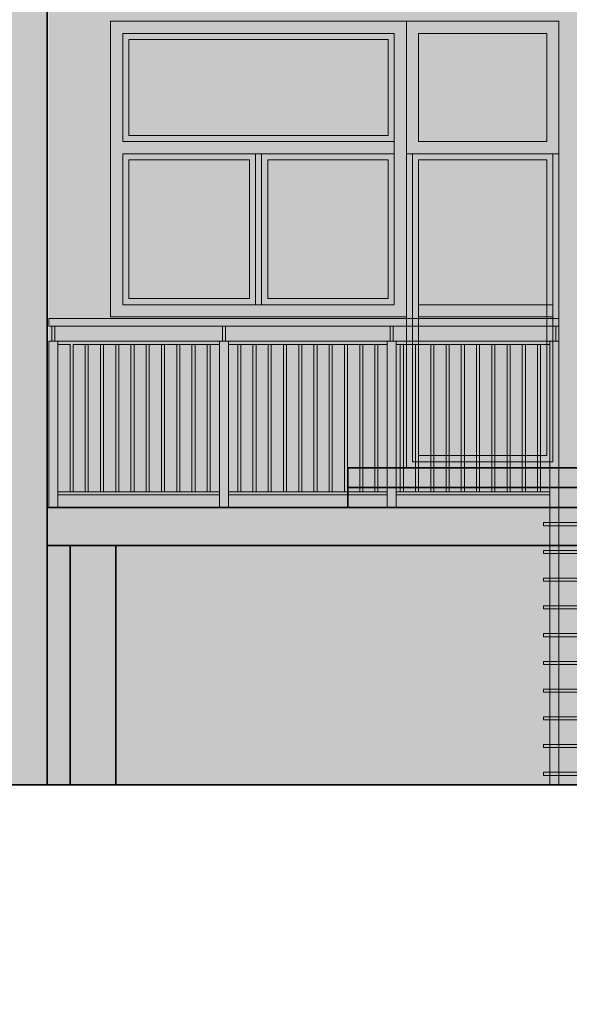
# Model space of a CAD drawing. Header units: inches. Extents: x 0 to 111471, y -105323 to 11070.
# Tile 217 of 256: x 50842 to 51203, y -35036 to -34390. Entities that reach past the tile are written whole.
import ezdxf

# ---------------------------------------------------------------- set-up
doc = ezdxf.new("R2010")
doc.units = ezdxf.units.IN
doc.header["$MEASUREMENT"] = 0
for name, color, linetype, lineweight in [('888 drzwi i okna', 4, 'Continuous', 0), ('888 hatch antracyt szary', 251, 'Continuous', 0), ('888 hatch jasny beż', 7, 'Continuous', 0), ('888 opisy', 3, 'Continuous', 0), ('888 projektowane elementy', 6, 'Continuous', 13), ('888 sciany istniejące', 2, 'Continuous', 35), ('888 widok', 8, 'Continuous', 0)]:
    doc.layers.add(name, color=color, linetype=linetype, lineweight=lineweight)

# ---------------------------------------------------------------- blocks, each defined once
blk = doc.blocks.new('YJYJYJY')
at = {"layer": '888 projektowane elementy', "ltscale": 0.01}
h = blk.add_hatch(color=7, dxfattribs=at)
h.dxf.hatch_style = 1
h.paths.add_polyline_path([(19252.7, 5228.48), (19058.7, 5228.48), (19058.7, 5034.48), (19252.7, 5034.48)])
h.paths.add_polyline_path([(19244.7, 5220.48), (19244.7, 5042.48), (19066.7, 5042.48), (19066.7, 5141.48), (19244.7, 5141.48), (19244.7, 5149.48), (19066.7, 5149.48), (19066.7, 5220.48)], flags=16)
h.paths.add_polyline_path([(19240.7, 5216.48), (19240.7, 5153.48), (19070.7, 5153.48), (19070.7, 5216.48)], flags=0)
h.paths.add_polyline_path([(19240.7, 5137.48), (19240.7, 5046.48), (19161.7, 5046.48), (19161.7, 5137.48)], flags=0)
h.paths.add_polyline_path([(19149.7, 5137.48), (19149.7, 5046.48), (19070.7, 5046.48), (19070.7, 5137.48)], flags=0)
h = blk.add_hatch(color=7, dxfattribs=at)
h.dxf.hatch_style = 1
h.paths.add_polyline_path([(19244.7, 5220.48), (19066.7, 5220.48), (19066.7, 5149.48), (19244.7, 5149.48)])
h.paths.add_polyline_path([(19240.7, 5216.48), (19240.7, 5153.48), (19070.7, 5153.48), (19070.7, 5216.48)], flags=16)
h.paths.add_polyline_path([(19352.7, 5228.48), (19252.7, 5228.48), (19252.7, 5141.48), (19352.7, 5141.48)])
h.paths.add_polyline_path([(19260.7, 5220.48), (19344.7, 5220.48), (19344.7, 5149.48), (19260.7, 5149.48)], flags=16)
h.paths.add_polyline_path([(19348.7, 5141.48), (19256.7, 5141.48), (19256.7, 4939.48), (19348.7, 4939.48)])
h.paths.add_polyline_path([(19260.7, 5137.48), (19344.7, 5137.48), (19344.7, 4943.48), (19260.7, 4943.48)], flags=16)
h.paths.add_polyline_path([(19244.7, 5141.48), (19157.7, 5141.48), (19157.7, 5042.48), (19244.7, 5042.48)])
h.paths.add_polyline_path([(19161.7, 5137.48), (19240.7, 5137.48), (19240.7, 5046.48), (19161.7, 5046.48)], flags=16)
h.paths.add_polyline_path([(19153.7, 5141.48), (19066.7, 5141.48), (19066.7, 5042.48), (19153.7, 5042.48)])
h.paths.add_polyline_path([(19149.7, 5137.48), (19149.7, 5046.48), (19070.7, 5046.48), (19070.7, 5137.48)], flags=16)
h.paths.add_polyline_path([(19157.7, 5141.48), (19153.7, 5141.48), (19153.7, 5042.48), (19157.7, 5042.48)])
h = blk.add_hatch(color=7, dxfattribs=at)
h.dxf.hatch_style = 1
h.paths.add_polyline_path([(19344.7, 5034.48), (19344.7, 5042.48), (19260.7, 5042.48), (19260.7, 5034.48)], flags=17)
h.paths.add_polyline_path([(19252.7, 4935.48), (19352.7, 4935.48), (19352.7, 5141.48), (19348.7, 5141.48), (19348.7, 4939.48), (19256.7, 4939.48), (19256.7, 5141.48), (19252.7, 5141.48)])
at = {"layer": '888 widok', "ltscale": 0.01}
h = blk.add_hatch(color=253, dxfattribs=at)
h.dxf.hatch_style = 1
h.paths.add_polyline_path([(19070.7, 5216.48), (19070.7, 5153.48), (19240.7, 5153.48), (19240.7, 5216.48)])
h.paths.add_polyline_path([(19149.7, 5137.48), (19070.7, 5137.48), (19070.7, 5046.48), (19149.7, 5046.48)])
h.paths.add_polyline_path([(19240.7, 5137.48), (19161.7, 5137.48), (19161.7, 5046.48), (19240.7, 5046.48)])
h.paths.add_polyline_path([(19344.7, 5042.48), (19344.7, 5137.48), (19260.7, 5137.48), (19260.7, 5042.48)])
h.paths.add_polyline_path([(19344.7, 5149.48), (19344.7, 5220.48), (19260.7, 5220.48), (19260.7, 5149.48)])
h.paths.add_polyline_path([(19344.7, 5034.48), (19260.7, 5034.48), (19260.7, 4943.48), (19344.7, 4943.48)])
at = {"layer": '888 drzwi i okna'}
for points in [[(19058.7, 5228.48), (19352.7, 5228.48), (19352.7, 4935.48), (19252.7, 4935.48)], [(19066.7, 5141.48), (19066.7, 5042.48), (19244.7, 5042.48), (19244.7, 5220.48), (19066.7, 5220.48), (19066.7, 5149.48)], [(19344.7, 5149.48), (19260.7, 5149.48), (19260.7, 5220.48), (19344.7, 5220.48), (19344.7, 5149.48)], [(19240.7, 5216.48), (19070.7, 5216.48), (19070.7, 5153.48), (19240.7, 5153.48), (19240.7, 5216.48), (19240.7, 5216.48)], [(19244.7, 5149.48), (19066.7, 5149.48)], [(19244.7, 5141.48), (19066.7, 5141.48)], [(19149.7, 5137.48), (19070.7, 5137.48), (19070.7, 5046.48), (19149.7, 5046.48), (19149.7, 5137.48)], [(19153.7, 5141.48), (19153.7, 5042.48)], [(19157.7, 5141.48), (19157.7, 5042.48)], [(19161.7, 5046.48), (19240.7, 5046.48), (19240.7, 5137.48)], [(19240.7, 5137.48), (19161.7, 5137.48)], [(19161.7, 5137.48), (19161.7, 5046.48)], [(19352.7, 5141.48), (19252.7, 5141.48)], [(19348.7, 5141.48), (19348.7, 4939.48), (19256.7, 4939.48), (19256.7, 5141.48)], [(19344.7, 5137.48), (19344.7, 4943.48), (19260.7, 4943.48), (19260.7, 5137.48)], [(19344.7, 5137.48), (19260.7, 5137.48)], [(19260.7, 5042.48), (19344.7, 5042.48)], [(19260.7, 5034.48), (19344.7, 5034.48)]]:
    blk.add_lwpolyline(points, dxfattribs=at)
for points in [[(19252.7, 5228.48), (19058.7, 5228.48), (19058.7, 5034.48), (19252.7, 5034.48)], [(19252.7, 5228.48), (19352.7, 5228.48), (19352.7, 4935.48), (19252.7, 4935.48)]]:
    blk.add_lwpolyline(points, close=True, dxfattribs=at)
blk = doc.blocks.new('uytfrds')
at = {"layer": '888 widok'}
h = blk.add_hatch(color=256, dxfattribs=at)
h.dxf.hatch_style = 1
h.paths.add_polyline_path([(19956.41, 1538.65), (19621.76, 1538.65), (19621.76, 1533.65), (19623.76, 1533.65), (19956.41, 1533.65)])
h.paths.add_polyline_path([(19625.76, 1533.65), (19623.76, 1533.65), (19623.76, 1523.65), (19625.76, 1523.65)])
h.paths.add_polyline_path([(19737.76, 1533.65), (19735.76, 1533.65), (19735.76, 1523.65), (19737.76, 1523.65)])
h.paths.add_polyline_path([(19847.76, 1533.65), (19845.76, 1533.65), (19845.76, 1523.65), (19847.76, 1523.65)])
h.paths.add_polyline_path([(19954.41, 1533.65), (19952.41, 1533.65), (19952.41, 1523.65), (19954.41, 1523.65)])
h.paths.add_polyline_path([(19956.41, 1523.65), (19950.41, 1523.65), (19950.41, 1414.65), (19956.41, 1414.65)])
h.paths.add_polyline_path([(19950.41, 1523.65), (19849.76, 1523.65), (19849.76, 1521.65), (19950.41, 1521.65)])
h.paths.add_polyline_path([(19849.76, 1523.65), (19843.76, 1523.65), (19843.76, 1414.65), (19849.76, 1414.65)])
h.paths.add_polyline_path([(19950.41, 1424.9), (19849.76, 1424.9), (19849.76, 1422.9), (19950.41, 1422.9)])
h.paths.add_polyline_path([(19854.41, 1521.65), (19852.41, 1521.65), (19852.41, 1424.9), (19854.41, 1424.9)])
h.paths.add_polyline_path([(19864.41, 1521.65), (19862.41, 1521.65), (19862.41, 1424.9), (19864.41, 1424.9)])
h.paths.add_polyline_path([(19874.41, 1521.65), (19872.41, 1521.65), (19872.41, 1424.9), (19874.41, 1424.9)])
h.paths.add_polyline_path([(19884.41, 1521.65), (19882.41, 1521.65), (19882.41, 1424.9), (19884.41, 1424.9)])
h.paths.add_polyline_path([(19894.41, 1521.65), (19892.41, 1521.65), (19892.41, 1424.9), (19894.41, 1424.9)])
h.paths.add_polyline_path([(19904.41, 1521.65), (19902.41, 1521.65), (19902.41, 1424.9), (19904.41, 1424.9)])
h.paths.add_polyline_path([(19914.41, 1521.65), (19912.41, 1521.65), (19912.41, 1424.9), (19914.41, 1424.9)])
h.paths.add_polyline_path([(19924.41, 1521.65), (19922.41, 1521.65), (19922.41, 1424.9), (19924.41, 1424.9)])
h.paths.add_polyline_path([(19934.41, 1521.65), (19932.41, 1521.65), (19932.41, 1424.9), (19934.41, 1424.9)])
h.paths.add_polyline_path([(19944.41, 1521.65), (19942.41, 1521.65), (19942.41, 1424.9), (19944.41, 1424.9)])
h.paths.add_polyline_path([(19843.76, 1523.65), (19739.76, 1523.65), (19739.76, 1521.65), (19843.76, 1521.65)])
h.paths.add_polyline_path([(19837.76, 1521.65), (19835.76, 1521.65), (19835.76, 1424.9), (19837.76, 1424.9)])
h.paths.add_polyline_path([(19827.76, 1521.65), (19825.76, 1521.65), (19825.76, 1424.9), (19827.76, 1424.9)])
h.paths.add_polyline_path([(19817.76, 1521.65), (19815.76, 1521.65), (19815.76, 1424.9), (19817.76, 1424.9)])
h.paths.add_polyline_path([(19807.76, 1521.65), (19805.76, 1521.65), (19805.76, 1424.9), (19807.76, 1424.9)])
h.paths.add_polyline_path([(19797.76, 1521.65), (19795.76, 1521.65), (19795.76, 1424.9), (19797.76, 1424.9)])
h.paths.add_polyline_path([(19739.76, 1523.65), (19733.76, 1523.65), (19733.76, 1414.65), (19739.76, 1414.65)])
h.paths.add_polyline_path([(19787.76, 1521.65), (19785.76, 1521.65), (19785.76, 1424.9), (19787.76, 1424.9)])
h.paths.add_polyline_path([(19777.76, 1521.65), (19775.76, 1521.65), (19775.76, 1424.9), (19777.76, 1424.9)])
h.paths.add_polyline_path([(19767.76, 1521.65), (19765.76, 1521.65), (19765.76, 1424.9), (19767.76, 1424.9)])
h.paths.add_polyline_path([(19757.76, 1521.65), (19755.76, 1521.65), (19755.76, 1424.9), (19757.76, 1424.9)])
h.paths.add_polyline_path([(19747.76, 1521.65), (19745.76, 1521.65), (19745.76, 1424.9), (19747.76, 1424.9)])
h.paths.add_polyline_path([(19843.76, 1424.9), (19739.76, 1424.9), (19739.76, 1422.9), (19843.76, 1422.9)])
h.paths.add_polyline_path([(19733.76, 1424.9), (19627.76, 1424.9), (19627.76, 1422.9), (19733.76, 1422.9)])
h.paths.add_polyline_path([(19627.76, 1523.65), (19621.76, 1523.65), (19621.76, 1414.65), (19627.76, 1414.65)])
h.paths.add_polyline_path([(19637.76, 1521.65), (19733.76, 1521.65), (19733.76, 1523.65), (19728.41, 1523.65), (19627.76, 1523.65), (19627.76, 1521.65), (19635.76, 1521.65), (19635.76, 1424.9), (19637.76, 1424.9)])
h.paths.add_polyline_path([(19647.76, 1521.65), (19645.76, 1521.65), (19645.76, 1424.9), (19647.76, 1424.9)], flags=17)
h.paths.add_polyline_path([(19657.76, 1521.65), (19655.76, 1521.65), (19655.76, 1424.9), (19657.76, 1424.9)], flags=17)
h.paths.add_polyline_path([(19667.76, 1521.65), (19665.76, 1521.65), (19665.76, 1424.9), (19667.76, 1424.9)], flags=17)
h.paths.add_polyline_path([(19677.76, 1521.65), (19675.76, 1521.65), (19675.76, 1424.9), (19677.76, 1424.9)], flags=17)
h.paths.add_polyline_path([(19687.76, 1521.65), (19685.76, 1521.65), (19685.76, 1424.9), (19687.76, 1424.9)], flags=17)
h.paths.add_polyline_path([(19697.76, 1521.65), (19695.76, 1521.65), (19695.76, 1424.9), (19697.76, 1424.9)], flags=17)
h.paths.add_polyline_path([(19707.76, 1521.65), (19705.76, 1521.65), (19705.76, 1424.9), (19707.76, 1424.9)], flags=17)
h.paths.add_polyline_path([(19717.76, 1521.65), (19715.76, 1521.65), (19715.76, 1424.9), (19717.76, 1424.9)], flags=17)
h.paths.add_polyline_path([(19727.76, 1521.65), (19725.76, 1521.65), (19725.76, 1424.9), (19727.76, 1424.9)], flags=17)
at = {"layer": '888 projektowane elementy'}
for points in [[(19621.76, 1538.65), (19956.41, 1538.65)], [(19623.76, 1533.65), (19621.76, 1533.65), (19621.76, 1538.65)], [(19952.41, 1533.65), (19956.41, 1533.65), (19956.41, 1538.65)], [(19621.76, 1533.65), (19956.41, 1533.65)], [(19623.76, 1533.65), (19623.76, 1523.65)], [(19625.76, 1533.65), (19625.76, 1523.65)], [(19735.76, 1533.65), (19735.76, 1523.65)], [(19737.76, 1533.65), (19737.76, 1523.65)], [(19845.76, 1533.65), (19845.76, 1523.65)], [(19847.76, 1533.65), (19847.76, 1523.65)], [(19952.41, 1533.65), (19952.41, 1523.65)], [(19954.41, 1533.65), (19954.41, 1523.65)], [(19621.76, 1523.65), (19621.76, 1414.65)], [(19621.76, 1523.65), (19627.76, 1523.65)], [(19621.76, 1523.65), (19849.76, 1523.65)], [(19627.76, 1523.65), (19627.76, 1414.65)], [(19627.76, 1521.65), (19635.76, 1521.65)], [(19635.76, 1521.65), (19635.76, 1424.9)], [(19637.76, 1521.65), (19733.76, 1521.65)], [(19637.76, 1521.65), (19637.76, 1424.9)], [(19645.76, 1521.65), (19645.76, 1424.9)], [(19647.76, 1521.65), (19647.76, 1424.9)], [(19655.76, 1521.65), (19655.76, 1424.9)], [(19657.76, 1521.65), (19657.76, 1424.9)], [(19665.76, 1521.65), (19665.76, 1424.9)], [(19667.76, 1521.65), (19667.76, 1424.9)], [(19675.76, 1521.65), (19675.76, 1424.9)], [(19677.76, 1521.65), (19677.76, 1424.9)], [(19685.76, 1521.65), (19685.76, 1424.9)], [(19687.76, 1521.65), (19687.76, 1424.9)], [(19695.76, 1521.65), (19695.76, 1424.9)], [(19697.76, 1521.65), (19697.76, 1424.9)], [(19705.76, 1521.65), (19705.76, 1424.9)], [(19707.76, 1521.65), (19707.76, 1424.9)], [(19715.76, 1521.65), (19715.76, 1424.9)], [(19717.76, 1521.65), (19717.76, 1424.9)], [(19725.76, 1521.65), (19725.76, 1424.9)], [(19727.76, 1521.65), (19727.76, 1424.9)], [(19728.41, 1523.65), (19956.41, 1523.65)], [(19733.76, 1523.65), (19733.76, 1414.65)], [(19739.76, 1523.65), (19739.76, 1414.65)], [(19739.76, 1521.65), (19843.76, 1521.65)], [(19745.76, 1521.65), (19745.76, 1424.9)], [(19747.76, 1521.65), (19747.76, 1424.9)], [(19755.76, 1521.65), (19755.76, 1424.9)], [(19757.76, 1521.65), (19757.76, 1424.9)], [(19765.76, 1521.65), (19765.76, 1424.9)], [(19767.76, 1521.65), (19767.76, 1424.9)], [(19775.76, 1521.65), (19775.76, 1424.9)], [(19777.76, 1521.65), (19777.76, 1424.9)], [(19785.76, 1521.65), (19785.76, 1424.9)], [(19787.76, 1521.65), (19787.76, 1424.9)], [(19795.76, 1521.65), (19795.76, 1424.9)], [(19797.76, 1521.65), (19797.76, 1424.9)], [(19805.76, 1521.65), (19805.76, 1424.9)], [(19807.76, 1521.65), (19807.76, 1424.9)], [(19815.76, 1521.65), (19815.76, 1424.9)], [(19817.76, 1521.65), (19817.76, 1424.9)], [(19825.76, 1521.65), (19825.76, 1424.9)], [(19827.76, 1521.65), (19827.76, 1424.9)], [(19835.76, 1521.65), (19835.76, 1424.9)], [(19837.76, 1521.65), (19837.76, 1424.9)], [(19843.76, 1523.65), (19843.76, 1414.65)], [(19849.76, 1523.65), (19849.76, 1414.65)], [(19849.76, 1521.65), (19950.41, 1521.65)], [(19852.41, 1521.65), (19852.41, 1424.9)], [(19854.41, 1521.65), (19854.41, 1424.9)], [(19862.41, 1521.65), (19862.41, 1424.9)], [(19864.41, 1521.65), (19864.41, 1424.9)], [(19872.41, 1521.65), (19872.41, 1424.9)], [(19874.41, 1521.65), (19874.41, 1424.9)], [(19882.41, 1521.65), (19882.41, 1424.9)], [(19884.41, 1521.65), (19884.41, 1424.9)], [(19892.41, 1521.65), (19892.41, 1424.9)], [(19894.41, 1521.65), (19894.41, 1424.9)], [(19902.41, 1521.65), (19902.41, 1424.9)], [(19904.41, 1521.65), (19904.41, 1424.9)], [(19912.41, 1521.65), (19912.41, 1424.9)], [(19914.41, 1521.65), (19914.41, 1424.9)], [(19922.41, 1521.65), (19922.41, 1424.9)], [(19924.41, 1521.65), (19924.41, 1424.9)], [(19932.41, 1521.65), (19932.41, 1424.9)], [(19934.41, 1521.65), (19934.41, 1424.9)], [(19942.41, 1521.65), (19942.41, 1424.9)], [(19944.41, 1521.65), (19944.41, 1424.9)], [(19950.41, 1523.65), (19950.41, 1414.65)], [(19956.41, 1523.65), (19950.41, 1523.65)], [(19956.41, 1523.65), (19956.41, 1414.65)], [(19627.76, 1424.9), (19733.76, 1424.9)], [(19627.76, 1422.9), (19733.76, 1422.9)], [(19739.76, 1424.9), (19843.76, 1424.9)], [(19739.76, 1422.9), (19843.76, 1422.9)], [(19849.76, 1424.9), (19950.41, 1424.9)], [(19849.76, 1422.9), (19950.41, 1422.9)], [(19627.76, 1414.65), (19621.76, 1414.65)], [(19739.76, 1414.65), (19733.76, 1414.65)], [(19849.76, 1414.65), (19843.76, 1414.65)], [(19956.41, 1414.65), (19950.41, 1414.65)]]:
    blk.add_lwpolyline(points, dxfattribs=at)

msp = doc.modelspace()

# ---------------------------------------------------------------- hatches: boundary and pattern name
at = {"layer": '888 hatch antracyt szary', "ltscale": 0.01}
msp.add_hatch(color=256, dxfattribs=at).paths.add_polyline_path([(49394.159, -34896.196), (49394.159, -33356.196), (49429.159, -33356.196), (49429.159, -34729.196), (50824.159, -34729.196), (50824.159, -33356.196), (50860.159, -33356.196), (50860.159, -34892.196), (50642.237, -34892.196), (50540.159, -34946.196), (50510.159, -34946.196), (50510.159, -35036.196), (49429.159, -35036.196), (49429.159, -34896.196)])
h = msp.add_hatch(color=256, dxfattribs=at)
h.dxf.hatch_style = 1
h.paths.add_polyline_path([(51189.805, -34722.196), (51185.805, -34722.196), (51185.805, -34720.196), (51189.805, -34720.196), (51189.805, -34710.196), (50860.159, -34710.196), (50860.159, -34735.196), (51189.805, -34735.196)])
h.paths.add_polyline_path([(51189.805, -34794.996), (51185.805, -34794.996), (51185.805, -34792.996), (51189.805, -34792.996), (51189.805, -34776.796), (51185.805, -34776.796), (51185.805, -34774.796), (51189.805, -34774.796), (51189.805, -34758.596), (51185.805, -34758.596), (51185.805, -34756.596), (51189.805, -34756.596), (51189.805, -34740.396), (51185.805, -34740.396), (51185.805, -34738.396), (51189.805, -34738.396), (51189.805, -34735.196), (50905.159, -34735.196), (50905.159, -34892.196), (51189.805, -34892.196), (51189.805, -34885.996), (51185.805, -34885.996), (51185.805, -34883.996), (51189.805, -34883.996), (51189.805, -34867.796), (51185.805, -34867.796), (51185.805, -34865.796), (51189.805, -34865.796), (51189.805, -34849.596), (51185.805, -34849.596), (51185.805, -34847.596), (51189.805, -34847.596), (51189.805, -34831.396), (51185.805, -34831.396), (51185.805, -34829.396), (51189.805, -34829.396), (51189.805, -34813.196), (51185.805, -34813.196), (51185.805, -34811.196), (51189.805, -34811.196)])
h.paths.add_polyline_path([(50905.159, -34735.196), (50875.159, -34735.196), (50875.159, -34892.196), (50905.159, -34892.196)])
h.paths.add_polyline_path([(50875.159, -34735.196), (50860.159, -34735.196), (50860.159, -34892.196), (50875.159, -34892.196)])
h.paths.add_polyline_path([(51551.659, -34735.196), (51309.805, -34735.196), (51309.805, -34738.396), (51316.452, -34738.396), (51316.452, -34740.396), (51309.805, -34740.396), (51309.805, -34756.596), (51316.452, -34756.596), (51316.452, -34758.596), (51309.805, -34758.596), (51309.805, -34774.796), (51316.452, -34774.796), (51316.452, -34776.796), (51309.805, -34776.796), (51309.805, -34792.996), (51316.452, -34792.996), (51316.452, -34794.996), (51309.805, -34794.996), (51309.805, -34811.196), (51316.452, -34811.196), (51316.452, -34813.196), (51309.805, -34813.196), (51309.805, -34829.396), (51316.452, -34829.396), (51316.452, -34831.396), (51309.805, -34831.396), (51309.805, -34847.596), (51316.452, -34847.596), (51316.452, -34849.596), (51309.805, -34849.596), (51309.805, -34865.796), (51316.452, -34865.796), (51316.452, -34867.796), (51309.805, -34867.796), (51309.805, -34883.996), (51316.452, -34883.996), (51316.452, -34885.996), (51309.805, -34885.996), (51309.805, -34892.196), (51551.659, -34892.196)])
h.paths.add_polyline_path([(52273.159, -34710.196), (51309.805, -34710.196), (51309.805, -34720.196), (51316.452, -34720.196), (51316.452, -34722.196), (51309.805, -34722.196), (51309.805, -34735.196), (52273.159, -34735.196)])
h.paths.add_polyline_path([(52273.159, -34735.196), (52228.159, -34735.196), (52228.159, -34892.196), (52273.159, -34892.196)])
h.paths.add_polyline_path([(52228.159, -34735.196), (51581.659, -34735.196), (51581.659, -34892.196), (52228.159, -34892.196)])
h.paths.add_polyline_path([(51581.659, -34735.196), (51551.659, -34735.196), (51551.659, -34892.196), (51581.659, -34892.196)])
h = msp.add_hatch(color=256, dxfattribs=at)
h.dxf.hatch_style = 1
h.paths.add_polyline_path([(51303.805, -34710.196), (51195.805, -34710.196), (51195.805, -34720.196), (51303.805, -34720.196)])
h.paths.add_polyline_path([(51195.805, -34710.196), (51189.805, -34710.196), (51189.805, -34720.196), (51195.805, -34720.196)])
h.paths.add_polyline_path([(51309.805, -34710.196), (51303.805, -34710.196), (51303.805, -34720.196), (51309.805, -34720.196)])
h.paths.add_polyline_path([(51189.805, -34720.196), (51185.805, -34720.196), (51185.805, -34722.196), (51189.805, -34722.196)])
h.paths.add_polyline_path([(51195.805, -34720.196), (51189.805, -34720.196), (51189.805, -34722.196), (51195.805, -34722.196)])
h.paths.add_polyline_path([(51303.805, -34720.196), (51195.805, -34720.196), (51195.805, -34722.196), (51303.805, -34722.196)])
h.paths.add_polyline_path([(51316.452, -34720.196), (51309.805, -34720.196), (51309.805, -34722.196), (51316.452, -34722.196)])
h.paths.add_polyline_path([(51309.805, -34720.196), (51303.805, -34720.196), (51303.805, -34722.196), (51309.805, -34722.196)])
h.paths.add_polyline_path([(51309.805, -34722.196), (51303.805, -34722.196), (51303.805, -34735.196), (51309.805, -34735.196)])
h.paths.add_polyline_path([(51303.805, -34722.196), (51195.805, -34722.196), (51195.805, -34735.196), (51303.805, -34735.196)])
h.paths.add_polyline_path([(51195.805, -34722.196), (51189.805, -34722.196), (51189.805, -34735.196), (51195.805, -34735.196)])
h.paths.add_polyline_path([(51195.805, -34735.196), (51189.805, -34735.196), (51189.805, -34738.396), (51195.805, -34738.396)])
h.paths.add_polyline_path([(51303.805, -34735.196), (51195.805, -34735.196), (51195.805, -34738.396), (51303.805, -34738.396)])
h.paths.add_polyline_path([(51309.805, -34735.196), (51303.805, -34735.196), (51303.805, -34738.396), (51309.805, -34738.396)])
h.paths.add_polyline_path([(51316.452, -34738.396), (51309.805, -34738.396), (51309.805, -34740.396), (51316.452, -34740.396)])
h.paths.add_polyline_path([(51309.805, -34738.396), (51303.805, -34738.396), (51303.805, -34740.396), (51309.805, -34740.396)])
h.paths.add_polyline_path([(51303.805, -34738.396), (51195.805, -34738.396), (51195.805, -34740.396), (51303.805, -34740.396)])
h.paths.add_polyline_path([(51195.805, -34738.396), (51189.805, -34738.396), (51189.805, -34740.396), (51195.805, -34740.396)])
h.paths.add_polyline_path([(51189.805, -34738.396), (51185.805, -34738.396), (51185.805, -34740.396), (51189.805, -34740.396)])
h.paths.add_polyline_path([(51195.805, -34740.396), (51189.805, -34740.396), (51189.805, -34756.596), (51195.805, -34756.596)])
h.paths.add_polyline_path([(51303.805, -34740.396), (51195.805, -34740.396), (51195.805, -34756.596), (51303.805, -34756.596)])
h.paths.add_polyline_path([(51309.805, -34740.396), (51303.805, -34740.396), (51303.805, -34756.596), (51309.805, -34756.596)])
h.paths.add_polyline_path([(51316.452, -34756.596), (51309.805, -34756.596), (51309.805, -34758.596), (51316.452, -34758.596)])
h.paths.add_polyline_path([(51309.805, -34756.596), (51303.805, -34756.596), (51303.805, -34758.596), (51309.805, -34758.596)])
h.paths.add_polyline_path([(51309.805, -34758.596), (51303.805, -34758.596), (51303.805, -34774.796), (51309.805, -34774.796)])
h.paths.add_polyline_path([(51303.805, -34758.596), (51195.805, -34758.596), (51195.805, -34774.796), (51303.805, -34774.796)])
h.paths.add_polyline_path([(51303.805, -34756.596), (51195.805, -34756.596), (51195.805, -34758.596), (51303.805, -34758.596)])
h.paths.add_polyline_path([(51195.805, -34756.596), (51189.805, -34756.596), (51189.805, -34758.596), (51195.805, -34758.596)])
h.paths.add_polyline_path([(51189.805, -34756.596), (51185.805, -34756.596), (51185.805, -34758.596), (51189.805, -34758.596)])
h.paths.add_polyline_path([(51195.805, -34758.596), (51189.805, -34758.596), (51189.805, -34774.796), (51195.805, -34774.796)])
h.paths.add_polyline_path([(51189.805, -34774.796), (51185.805, -34774.796), (51185.805, -34776.796), (51189.805, -34776.796)])
h.paths.add_polyline_path([(51195.805, -34774.796), (51189.805, -34774.796), (51189.805, -34776.796), (51195.805, -34776.796)])
h.paths.add_polyline_path([(51303.805, -34774.796), (51195.805, -34774.796), (51195.805, -34776.796), (51303.805, -34776.796)])
h.paths.add_polyline_path([(51316.452, -34774.796), (51309.805, -34774.796), (51309.805, -34776.796), (51316.452, -34776.796)])
h.paths.add_polyline_path([(51309.805, -34774.796), (51303.805, -34774.796), (51303.805, -34776.796), (51309.805, -34776.796)])
h.paths.add_polyline_path([(51309.805, -34776.796), (51303.805, -34776.796), (51303.805, -34792.996), (51309.805, -34792.996)])
h.paths.add_polyline_path([(51303.805, -34776.796), (51195.805, -34776.796), (51195.805, -34792.996), (51303.805, -34792.996)])
h.paths.add_polyline_path([(51195.805, -34776.796), (51189.805, -34776.796), (51189.805, -34792.996), (51195.805, -34792.996)])
h.paths.add_polyline_path([(51316.452, -34792.996), (51309.805, -34792.996), (51309.805, -34794.996), (51316.452, -34794.996)])
h.paths.add_polyline_path([(51309.805, -34792.996), (51303.805, -34792.996), (51303.805, -34794.996), (51309.805, -34794.996)])
h.paths.add_polyline_path([(51309.805, -34794.996), (51303.805, -34794.996), (51303.805, -34811.196), (51309.805, -34811.196)])
h.paths.add_polyline_path([(51303.805, -34794.996), (51195.805, -34794.996), (51195.805, -34811.196), (51303.805, -34811.196)])
h.paths.add_polyline_path([(51303.805, -34792.996), (51195.805, -34792.996), (51195.805, -34794.996), (51303.805, -34794.996)])
h.paths.add_polyline_path([(51195.805, -34792.996), (51189.805, -34792.996), (51189.805, -34794.996), (51195.805, -34794.996)])
h.paths.add_polyline_path([(51189.805, -34792.996), (51185.805, -34792.996), (51185.805, -34794.996), (51189.805, -34794.996)])
h.paths.add_polyline_path([(51195.805, -34794.996), (51189.805, -34794.996), (51189.805, -34811.196), (51195.805, -34811.196)])
h.paths.add_polyline_path([(51189.805, -34811.196), (51185.805, -34811.196), (51185.805, -34813.196), (51189.805, -34813.196)])
h.paths.add_polyline_path([(51195.805, -34811.196), (51189.805, -34811.196), (51189.805, -34813.196), (51195.805, -34813.196)])
h.paths.add_polyline_path([(51303.805, -34811.196), (51195.805, -34811.196), (51195.805, -34813.196), (51303.805, -34813.196)])
h.paths.add_polyline_path([(51316.452, -34811.196), (51309.805, -34811.196), (51309.805, -34813.196), (51316.452, -34813.196)])
h.paths.add_polyline_path([(51309.805, -34811.196), (51303.805, -34811.196), (51303.805, -34813.196), (51309.805, -34813.196)])
h.paths.add_polyline_path([(51309.805, -34813.196), (51303.805, -34813.196), (51303.805, -34829.396), (51309.805, -34829.396)])
h.paths.add_polyline_path([(51303.805, -34813.196), (51195.805, -34813.196), (51195.805, -34829.396), (51303.805, -34829.396)])
h.paths.add_polyline_path([(51195.805, -34813.196), (51189.805, -34813.196), (51189.805, -34829.396), (51195.805, -34829.396)])
h.paths.add_polyline_path([(51189.805, -34829.396), (51185.805, -34829.396), (51185.805, -34831.396), (51189.805, -34831.396)])
h.paths.add_polyline_path([(51316.452, -34829.396), (51309.805, -34829.396), (51309.805, -34831.396), (51316.452, -34831.396)])
h.paths.add_polyline_path([(51309.805, -34829.396), (51303.805, -34829.396), (51303.805, -34831.396), (51309.805, -34831.396)])
h.paths.add_polyline_path([(51303.805, -34829.396), (51195.805, -34829.396), (51195.805, -34831.396), (51303.805, -34831.396)])
h.paths.add_polyline_path([(51195.805, -34829.396), (51189.805, -34829.396), (51189.805, -34831.396), (51195.805, -34831.396)])
h.paths.add_polyline_path([(51195.805, -34831.396), (51189.805, -34831.396), (51189.805, -34847.596), (51195.805, -34847.596)])
h.paths.add_polyline_path([(51303.805, -34831.396), (51195.805, -34831.396), (51195.805, -34847.596), (51303.805, -34847.596)])
h.paths.add_polyline_path([(51309.805, -34831.396), (51303.805, -34831.396), (51303.805, -34847.596), (51309.805, -34847.596)])
h.paths.add_polyline_path([(51316.452, -34847.596), (51309.805, -34847.596), (51309.805, -34849.596), (51316.452, -34849.596)])
h.paths.add_polyline_path([(51309.805, -34849.596), (51303.805, -34849.596), (51303.805, -34865.796), (51309.805, -34865.796)])
h.paths.add_polyline_path([(51309.805, -34847.596), (51303.805, -34847.596), (51303.805, -34849.596), (51309.805, -34849.596)])
h.paths.add_polyline_path([(51303.805, -34847.596), (51195.805, -34847.596), (51195.805, -34849.596), (51303.805, -34849.596)])
h.paths.add_polyline_path([(51303.805, -34849.596), (51195.805, -34849.596), (51195.805, -34865.796), (51303.805, -34865.796)])
h.paths.add_polyline_path([(51195.805, -34849.596), (51189.805, -34849.596), (51189.805, -34865.796), (51195.805, -34865.796)])
h.paths.add_polyline_path([(51195.805, -34847.596), (51189.805, -34847.596), (51189.805, -34849.596), (51195.805, -34849.596)])
h.paths.add_polyline_path([(51189.805, -34847.596), (51185.805, -34847.596), (51185.805, -34849.596), (51189.805, -34849.596)])
h.paths.add_polyline_path([(51189.805, -34865.796), (51185.805, -34865.796), (51185.805, -34867.796), (51189.805, -34867.796)])
h.paths.add_polyline_path([(51195.805, -34867.796), (51189.805, -34867.796), (51189.805, -34883.996), (51195.805, -34883.996)])
h.paths.add_polyline_path([(51195.805, -34865.796), (51189.805, -34865.796), (51189.805, -34867.796), (51195.805, -34867.796)])
h.paths.add_polyline_path([(51303.805, -34865.796), (51195.805, -34865.796), (51195.805, -34867.796), (51303.805, -34867.796)])
h.paths.add_polyline_path([(51303.805, -34867.796), (51195.805, -34867.796), (51195.805, -34883.996), (51303.805, -34883.996)])
h.paths.add_polyline_path([(51309.805, -34867.796), (51303.805, -34867.796), (51303.805, -34883.996), (51309.805, -34883.996)])
h.paths.add_polyline_path([(51309.805, -34865.796), (51303.805, -34865.796), (51303.805, -34867.796), (51309.805, -34867.796)])
h.paths.add_polyline_path([(51316.452, -34865.796), (51309.805, -34865.796), (51309.805, -34867.796), (51316.452, -34867.796)])
h.paths.add_polyline_path([(51316.452, -34883.996), (51309.805, -34883.996), (51309.805, -34885.996), (51316.452, -34885.996)])
h.paths.add_polyline_path([(51309.805, -34885.996), (51303.805, -34885.996), (51303.805, -34892.196), (51309.805, -34892.196)])
h.paths.add_polyline_path([(51309.805, -34883.996), (51303.805, -34883.996), (51303.805, -34885.996), (51309.805, -34885.996)])
h.paths.add_polyline_path([(51303.805, -34885.996), (51195.805, -34885.996), (51195.805, -34892.196), (51303.805, -34892.196)])
h.paths.add_polyline_path([(51303.805, -34883.996), (51195.805, -34883.996), (51195.805, -34885.996), (51303.805, -34885.996)])
h.paths.add_polyline_path([(51195.805, -34885.996), (51189.805, -34885.996), (51189.805, -34892.196), (51195.805, -34892.196)])
h.paths.add_polyline_path([(51195.805, -34883.996), (51189.805, -34883.996), (51189.805, -34885.996), (51195.805, -34885.996)])
h.paths.add_polyline_path([(51189.805, -34883.996), (51185.805, -34883.996), (51185.805, -34885.996), (51189.805, -34885.996)])
at = {"layer": '888 hatch jasny beż', "ltscale": 0.01}
h = msp.add_hatch(color=256, dxfattribs=at)
h.dxf.hatch_style = 1
h.paths.add_polyline_path([(50860.99, -33375.701), (50860.99, -34709.701), (52273.99, -34709.701), (52273.99, -33375.701)])

# ---------------------------------------------------------------- linework, layer by layer
at = {"layer": '888 drzwi i okna', "ltscale": 0.01}
msp.add_lwpolyline([(49394.159, -34896.196), (49394.159, -33356.196), (49429.159, -33356.196), (49429.159, -34729.196), (50824.159, -34729.196), (50824.159, -33356.196), (50860.159, -33356.196), (50860.159, -34892.196), (50642.237, -34892.196), (50540.159, -34946.196), (50510.159, -34946.196), (50510.159, -35036.196), (49429.159, -35036.196), (49429.159, -34896.196), (49394.159, -34896.196)], dxfattribs=at)
at = {"layer": '888 drzwi i okna'}
for points in [[(50901.805, -34391.196), (51195.805, -34391.196), (51195.805, -34684.196), (51095.805, -34684.196)], [(50909.805, -34478.196), (50909.805, -34577.196), (51087.805, -34577.196), (51087.805, -34399.196), (50909.805, -34399.196), (50909.805, -34470.196)], [(51187.805, -34470.196), (51103.805, -34470.196), (51103.805, -34399.196), (51187.805, -34399.196), (51187.805, -34470.196)], [(51083.805, -34403.196), (50913.805, -34403.196), (50913.805, -34466.196), (51083.805, -34466.196), (51083.805, -34403.196), (51083.805, -34403.196)], [(51087.805, -34470.196), (50909.805, -34470.196)], [(51087.805, -34478.196), (50909.805, -34478.196)], [(50992.805, -34482.196), (50913.805, -34482.196), (50913.805, -34573.196), (50992.805, -34573.196), (50992.805, -34482.196)], [(50996.805, -34478.196), (50996.805, -34577.196)], [(51000.805, -34478.196), (51000.805, -34577.196)], [(51004.805, -34573.196), (51083.805, -34573.196), (51083.805, -34482.196)], [(51083.805, -34482.196), (51004.805, -34482.196)], [(51004.805, -34482.196), (51004.805, -34573.196)], [(51195.805, -34478.196), (51095.805, -34478.196)], [(51191.805, -34478.196), (51191.805, -34680.196), (51099.805, -34680.196), (51099.805, -34478.196)], [(51187.805, -34482.196), (51187.805, -34676.196), (51103.805, -34676.196), (51103.805, -34482.196)], [(51187.805, -34482.196), (51103.805, -34482.196)], [(51103.805, -34577.196), (51191.805, -34577.196)], [(51103.805, -34585.196), (51191.805, -34585.196)]]:
    msp.add_lwpolyline(points, dxfattribs=at)
for points in [[(51095.805, -34391.196), (50901.805, -34391.196), (50901.805, -34585.196), (51095.805, -34585.196)], [(51095.805, -34391.196), (51195.805, -34391.196), (51195.805, -34684.196), (51095.805, -34684.196)]]:
    msp.add_lwpolyline(points, close=True, dxfattribs=at)
at = {"layer": '888 opisy'}
for points in [[(50861.159, -34586.196), (51195.805, -34586.196)], [(50863.159, -34591.196), (50861.159, -34591.196), (50861.159, -34586.196)], [(51191.805, -34591.196), (51195.805, -34591.196), (51195.805, -34586.196)], [(50861.159, -34591.196), (51195.805, -34591.196)], [(50863.159, -34591.196), (50863.159, -34601.196)], [(50865.159, -34591.196), (50865.159, -34601.196)], [(50975.159, -34591.196), (50975.159, -34601.196)], [(50977.159, -34591.196), (50977.159, -34601.196)], [(51085.159, -34591.196), (51085.159, -34601.196)], [(51087.159, -34591.196), (51087.159, -34601.196)], [(51191.805, -34591.196), (51191.805, -34601.196)], [(51193.805, -34591.196), (51193.805, -34601.196)], [(50861.159, -34601.196), (50861.159, -34710.196)], [(50861.159, -34601.196), (50867.159, -34601.196)], [(50861.159, -34601.196), (51089.159, -34601.196)], [(50867.159, -34601.196), (50867.159, -34710.196)], [(50867.159, -34603.196), (50875.159, -34603.196)], [(50875.159, -34603.196), (50875.159, -34699.949)], [(50877.159, -34603.196), (50973.159, -34603.196)], [(50877.159, -34603.196), (50877.159, -34699.949)], [(50885.159, -34603.196), (50885.159, -34699.949)], [(50887.159, -34603.196), (50887.159, -34699.949)], [(50895.159, -34603.196), (50895.159, -34699.949)], [(50897.159, -34603.196), (50897.159, -34699.949)], [(50905.159, -34603.196), (50905.159, -34699.949)], [(50907.159, -34603.196), (50907.159, -34699.949)], [(50915.159, -34603.196), (50915.159, -34699.949)], [(50917.159, -34603.196), (50917.159, -34699.949)], [(50925.159, -34603.196), (50925.159, -34699.949)], [(50927.159, -34603.196), (50927.159, -34699.949)], [(50935.159, -34603.196), (50935.159, -34699.949)], [(50937.159, -34603.196), (50937.159, -34699.949)], [(50945.159, -34603.196), (50945.159, -34699.949)], [(50947.159, -34603.196), (50947.159, -34699.949)], [(50955.159, -34603.196), (50955.159, -34699.949)], [(50957.159, -34603.196), (50957.159, -34699.949)], [(50965.159, -34603.196), (50965.159, -34699.949)], [(50967.159, -34603.196), (50967.159, -34699.949)], [(50967.805, -34601.196), (51195.805, -34601.196)], [(50973.159, -34601.196), (50973.159, -34710.196)], [(50979.159, -34601.196), (50979.159, -34710.196)], [(50979.159, -34603.196), (51083.159, -34603.196)], [(50985.159, -34603.196), (50985.159, -34699.949)], [(50987.159, -34603.196), (50987.159, -34699.949)], [(50995.159, -34603.196), (50995.159, -34699.949)], [(50997.159, -34603.196), (50997.159, -34699.949)], [(51005.159, -34603.196), (51005.159, -34699.949)], [(51007.159, -34603.196), (51007.159, -34699.949)], [(51015.159, -34603.196), (51015.159, -34699.949)], [(51017.159, -34603.196), (51017.159, -34699.949)], [(51025.159, -34603.196), (51025.159, -34699.949)], [(51027.159, -34603.196), (51027.159, -34699.949)], [(51035.159, -34603.196), (51035.159, -34699.949)], [(51037.159, -34603.196), (51037.159, -34699.949)], [(51045.159, -34603.196), (51045.159, -34699.949)], [(51047.159, -34603.196), (51047.159, -34699.949)], [(51055.159, -34603.196), (51055.159, -34699.949)], [(51057.159, -34603.196), (51057.159, -34699.949)], [(51065.159, -34603.196), (51065.159, -34699.949)], [(51067.159, -34603.196), (51067.159, -34699.949)], [(51075.159, -34603.196), (51075.159, -34699.949)], [(51077.159, -34603.196), (51077.159, -34699.949)], [(51083.159, -34601.196), (51083.159, -34710.196)], [(51089.159, -34601.196), (51089.159, -34710.196)], [(51089.159, -34603.196), (51189.805, -34603.196)], [(51091.805, -34603.196), (51091.805, -34699.949)], [(51093.805, -34603.196), (51093.805, -34699.949)], [(51101.805, -34603.196), (51101.805, -34699.949)], [(51103.805, -34603.196), (51103.805, -34699.949)], [(51111.805, -34603.196), (51111.805, -34699.949)], [(51113.805, -34603.196), (51113.805, -34699.949)], [(51121.805, -34603.196), (51121.805, -34699.949)], [(51123.805, -34603.196), (51123.805, -34699.949)], [(51131.805, -34603.196), (51131.805, -34699.949)], [(51133.805, -34603.196), (51133.805, -34699.949)], [(51141.805, -34603.196), (51141.805, -34699.949)], [(51143.805, -34603.196), (51143.805, -34699.949)], [(51151.805, -34603.196), (51151.805, -34699.949)], [(51153.805, -34603.196), (51153.805, -34699.949)], [(51161.805, -34603.196), (51161.805, -34699.949)], [(51163.805, -34603.196), (51163.805, -34699.949)], [(51171.805, -34603.196), (51171.805, -34699.949)], [(51173.805, -34603.196), (51173.805, -34699.949)], [(51181.805, -34603.196), (51181.805, -34699.949)], [(51183.805, -34603.196), (51183.805, -34699.949)], [(51189.805, -34601.196), (51189.805, -34892.196)], [(51195.805, -34601.196), (51189.805, -34601.196)], [(51195.805, -34601.196), (51195.805, -34892.196)], [(50867.159, -34699.949), (50973.159, -34699.949)], [(50867.159, -34701.949), (50973.159, -34701.949)], [(50979.159, -34699.949), (51083.159, -34699.949)], [(50979.159, -34701.949), (51083.159, -34701.949)], [(51089.159, -34699.949), (51189.805, -34699.949)], [(51089.159, -34701.949), (51189.805, -34701.949)], [(51185.805, -34720.196), (51316.452, -34720.196)], [(51185.805, -34722.196), (51316.452, -34722.196)]]:
    msp.add_lwpolyline(points, dxfattribs=at)
for points in [[(51185.805, -34720.196), (51316.452, -34720.196), (51316.452, -34722.196), (51185.805, -34722.196)], [(51185.805, -34738.396), (51316.452, -34738.396), (51316.452, -34740.396), (51185.805, -34740.396)], [(51185.805, -34756.596), (51316.452, -34756.596), (51316.452, -34758.596), (51185.805, -34758.596)], [(51185.805, -34774.796), (51316.452, -34774.796), (51316.452, -34776.796), (51185.805, -34776.796)], [(51185.805, -34792.996), (51316.452, -34792.996), (51316.452, -34794.996), (51185.805, -34794.996)], [(51185.805, -34811.196), (51316.452, -34811.196), (51316.452, -34813.196), (51185.805, -34813.196)], [(51185.805, -34829.396), (51316.452, -34829.396), (51316.452, -34831.396), (51185.805, -34831.396)], [(51185.805, -34847.596), (51316.452, -34847.596), (51316.452, -34849.596), (51185.805, -34849.596)], [(51185.805, -34865.796), (51316.452, -34865.796), (51316.452, -34867.796), (51185.805, -34867.796)], [(51185.805, -34883.996), (51316.452, -34883.996), (51316.452, -34885.996), (51185.805, -34885.996)]]:
    msp.add_lwpolyline(points, close=True, dxfattribs=at)
at = {"layer": '888 sciany istniejące'}
for points in [[(50860.159, -34892.196), (50860.159, -33356.196)], [(51057.305, -34710.196), (51057.305, -34684.196), (51357.305, -34684.196), (51357.305, -34710.196)], [(51057.305, -34697.196), (51357.305, -34697.196)], [(50860.159, -34710.196), (52273.159, -34710.196)], [(50860.159, -34735.196), (52273.159, -34735.196), (52273.159, -34710.196)], [(50875.159, -34735.196), (50875.159, -34892.196)], [(50905.159, -34735.196), (50905.159, -34892.196)], [(50642.237, -34892.196), (52324.159, -34892.196)]]:
    msp.add_lwpolyline(points, dxfattribs=at)

# ---------------------------------------------------------------- block references
at = {"layer": '888 drzwi i okna'}
msp.add_blockref('YJYJYJY', (31843.108, -39619.678), dxfattribs=at)
at = {"layer": '888 projektowane elementy'}
msp.add_blockref('uytfrds', (31239.4, -36124.846), dxfattribs=at)

doc.saveas('drawing.dxf')
